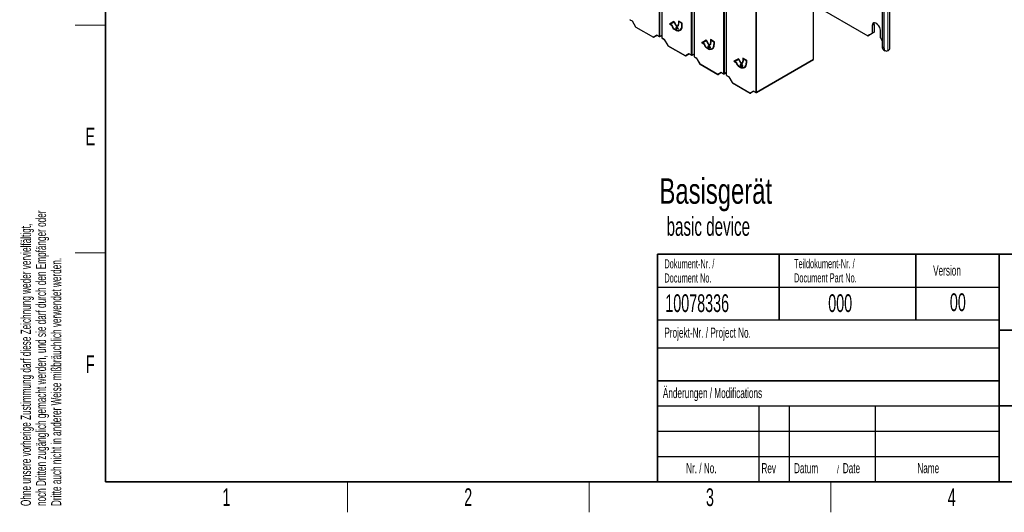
# Paper-space layout 'Blatt2' of a CAD drawing. Header units: millimetres. Extents: x 5 to 418, y 2 to 292.
# Tile 1 of 61: x 9 to 203, y 6 to 103. Entities that reach past the tile are written whole.
import ezdxf

# ---------------------------------------------------------------- set-up
doc = ezdxf.new("R2010")
doc.units = ezdxf.units.MM
doc.layers.add('SLD-0', color=7, linetype='Continuous')
doc.styles.add('SLDTEXTSTYLE0', font='TXT', dxfattribs={"width": 0.7})
doc.styles.add('SLDTEXTSTYLE1', font='TXT', dxfattribs={"width": 0.605})

psp = doc.layouts.new('Blatt2')

# ---------------------------------------------------------------- linework, layer by layer
at = {"color": 7, "linetype": 'Continuous', "lineweight": 25}
for p, q in [((180.88, 97.7), (180.88, 220.18)), ((179.36, 113.08), (179.36, 97.95)), ((179.71, 112.88), (179.71, 97.75)), ((148.58, 109.64), (148.58, 92.39)), ((165.8, 95.5), (165.8, 109.05)), ((135.85, 107.84), (135.85, 99.74)), ((142.22, 108.08), (142.22, 96.07)), ((165.8, 106.29), (176.53, 100.1)), ((129.55, 103.3), (129.98, 103.06)), ((129.98, 103.06), (130.65, 101.89)), ((130.7, 101.85), (134.17, 99.84)), ((138.24, 102.94), (137.36, 102.43)), ((137.39, 102.45), (137.36, 102.43)), ((137.36, 102.43), (137.84, 102.15)), ((138.24, 102.94), (137.39, 102.45)), ((137.39, 102.45), (137.88, 102.17)), ((137.49, 102.42), (138.24, 102.85)), ((137.89, 102.19), (137.49, 102.42)), ((137.88, 102.17), (137.84, 102.15)), ((139.13, 101.41), (138.24, 102.94)), ((138.28, 102.88), (138.24, 102.85)), ((138.24, 102.85), (139, 101.55)), ((138.28, 102.88), (139.03, 101.57)), ((138.56, 101.35), (138.28, 101.51)), ((138.28, 101.45), (138.56, 101.29)), ((138.31, 101.47), (138.6, 101.31)), ((139, 101.55), (138.6, 101.78)), ((138.68, 101.71), (138.65, 101.69)), ((138.65, 101.69), (139.13, 101.41)), ((138.68, 101.71), (139.09, 101.47)), ((138.77, 101.37), (138.73, 101.35)), ((138.73, 101.35), (138.78, 101.35)), ((139, 102.09), (138.96, 102.06)), ((138.96, 102.06), (139, 102)), ((139, 102.09), (139.03, 102.02)), ((139.03, 101.57), (139, 101.55)), ((139.83, 102.64), (139.13, 103.04)), ((139.13, 103.04), (139.13, 102.43)), ((139.16, 103.02), (139.16, 102.45)), ((139.22, 102.97), (139.18, 102.95)), ((139.18, 102.4), (139.18, 102.95)), ((139.18, 102.95), (139.78, 102.6)), ((139.22, 102.97), (139.82, 102.63)), ((139.42, 101.26), (139.46, 101.28)), ((139.82, 102.63), (139.78, 102.6)), ((139.78, 102.6), (139.78, 102.05)), ((139.82, 102.63), (139.82, 102.07)), ((139.83, 102.02), (139.83, 102.64)), ((177.42, 102.14), (177.42, 100.61)), ((177.77, 102.34), (177.77, 100.81)), ((179.01, 99.69), (179.01, 101.22)), ((134.93, 100.2), (134.3, 99.84)), ((134.89, 100.22), (135.32, 99.98)), ((135.44, 99.98), (135.85, 100.21)), ((135.92, 99.63), (136.34, 99.39)), ((136.34, 99.39), (137.01, 98.22)), ((144.61, 99.27), (143.72, 98.76)), ((144.61, 99.27), (143.76, 98.78)), ((143.85, 98.74), (144.61, 99.18)), ((145.49, 97.74), (144.61, 99.27)), ((144.64, 99.2), (144.61, 99.18)), ((144.61, 99.18), (145.36, 97.87)), ((144.64, 99.2), (145.4, 97.89)), ((146.2, 98.96), (145.49, 99.37)), ((145.49, 99.37), (145.49, 98.76)), ((145.53, 99.35), (145.53, 98.78)), ((145.58, 99.3), (145.54, 99.28)), ((145.54, 98.73), (145.54, 99.28)), ((145.54, 99.28), (146.15, 98.93)), ((145.58, 99.3), (146.18, 98.95)), ((176.53, 100.1), (177.42, 100.61)), ((176.89, 100.3), (176.53, 100.1)), ((177.77, 100.81), (176.89, 100.3)), ((177.42, 100.61), (177.77, 100.81)), ((179.01, 99.69), (179.36, 99.08)), ((137.06, 98.17), (140.54, 96.17)), ((143.76, 98.78), (143.72, 98.76)), ((143.72, 98.76), (144.2, 98.48)), ((143.76, 98.78), (144.24, 98.5)), ((144.25, 98.51), (143.85, 98.74)), ((144.24, 98.5), (144.2, 98.48)), ((144.93, 97.68), (144.64, 97.84)), ((144.64, 97.78), (144.93, 97.61)), ((144.68, 97.8), (144.96, 97.63)), ((145.36, 97.87), (144.96, 98.1)), ((145.05, 98.03), (145.01, 98.01)), ((145.01, 98.01), (145.49, 97.74)), ((145.05, 98.03), (145.46, 97.8)), ((145.13, 97.7), (145.09, 97.68)), ((145.09, 97.68), (145.14, 97.68)), ((145.36, 98.41), (145.33, 98.39)), ((145.33, 98.39), (145.36, 98.33)), ((145.36, 98.41), (145.4, 98.35)), ((145.4, 97.89), (145.36, 97.87)), ((145.79, 97.59), (145.82, 97.61)), ((146.18, 98.95), (146.15, 98.93)), ((146.15, 98.93), (146.15, 98.38)), ((146.18, 98.95), (146.18, 98.4)), ((146.2, 98.35), (146.2, 98.96)), ((179.62, 97.38), (179.97, 97.18)), ((180.51, 97.19), (180.59, 97.24)), ((141.29, 96.53), (140.67, 96.17)), ((141.25, 96.55), (141.68, 96.3)), ((141.81, 96.3), (142.22, 96.54)), ((142.28, 95.96), (142.71, 95.71)), ((142.7, 95.71), (143.38, 94.55)), ((150.97, 95.59), (150.09, 95.08)), ((150.97, 95.59), (150.12, 95.1)), ((150.22, 95.07), (150.97, 95.51)), ((151.85, 94.06), (150.97, 95.59)), ((151.01, 95.53), (150.97, 95.51)), ((150.97, 95.51), (151.73, 94.2)), ((151.01, 95.53), (151.76, 94.22)), ((152.56, 95.29), (151.85, 95.7)), ((151.85, 95.7), (151.85, 95.08)), ((151.89, 95.68), (151.89, 95.1)), ((151.94, 95.62), (151.91, 95.6)), ((151.91, 95.05), (151.91, 95.6)), ((151.91, 95.6), (152.51, 95.26)), ((151.94, 95.62), (152.54, 95.28)), ((154.54, 88.95), (165.78, 95.44)), ((143.42, 94.5), (146.9, 92.49)), ((150.12, 95.1), (150.09, 95.08)), ((150.09, 95.08), (150.57, 94.81)), ((150.12, 95.1), (150.6, 94.83)), ((150.62, 94.84), (150.22, 95.07)), ((150.6, 94.83), (150.57, 94.81)), ((151.29, 94), (151.01, 94.16)), ((151.01, 94.1), (151.29, 93.94)), ((151.04, 94.12), (151.32, 93.96)), ((151.73, 94.2), (151.32, 94.43)), ((151.41, 94.36), (151.38, 94.34)), ((151.38, 94.34), (151.85, 94.06)), ((151.41, 94.36), (151.82, 94.12)), ((151.49, 94.03), (151.46, 94.01)), ((151.46, 94.01), (151.51, 94.01)), ((151.72, 94.74), (151.69, 94.72)), ((151.69, 94.72), (151.73, 94.65)), ((151.72, 94.74), (151.76, 94.68)), ((151.76, 94.22), (151.73, 94.2)), ((152.15, 93.92), (152.19, 93.94)), ((152.54, 95.28), (152.51, 95.26)), ((152.51, 95.26), (152.51, 94.71)), ((152.54, 95.28), (152.54, 94.73)), ((152.56, 94.68), (152.56, 95.29)), ((147.65, 92.85), (147.03, 92.49)), ((147.62, 92.88), (148.05, 92.63)), ((148.17, 92.63), (148.58, 92.87)), ((148.64, 92.28), (149.07, 92.04)), ((149.07, 92.04), (149.74, 90.87)), ((149.79, 90.83), (153.27, 88.82)), ((154.02, 89.18), (153.39, 88.82)), ((153.98, 89.2), (154.41, 88.95))]:
    psp.add_line(p, q, dxfattribs=at)
at = {"color": 7, "linetype": 'Continuous', "lineweight": 18}
for p, q in [((180.51, 219.66), (180.51, 97.19)), ((148.02, 92.69), (148.02, 109.32)), ((148.2, 109.42), (148.2, 92.68)), ((148.62, 109.66), (148.62, 92.34)), ((135.29, 100.03), (135.29, 107.56)), ((135.47, 107.65), (135.47, 100.03)), ((135.89, 107.86), (135.89, 99.69)), ((141.66, 96.36), (141.66, 107.87)), ((141.83, 107.89), (141.83, 96.36)), ((142.25, 108.11), (142.25, 96.01)), ((154.38, 89.01), (154.38, 108.27)), ((154.56, 108.27), (154.56, 89.01)), ((129.53, 103.36), (129.98, 103.1)), ((129.98, 103.1), (130.67, 101.91)), ((130.67, 101.91), (134.15, 99.9)), ((138.31, 101.47), (138.28, 101.45)), ((138.6, 101.31), (138.56, 101.29)), ((139.16, 102.45), (139.13, 102.43)), ((139.82, 102.07), (139.78, 102.05)), ((177.77, 102.34), (177.42, 102.14)), ((134.15, 99.9), (134.84, 100.3)), ((134.84, 100.3), (135.29, 100.03)), ((135.47, 100.03), (135.85, 100.26)), ((135.89, 99.69), (136.34, 99.43)), ((136.34, 99.43), (137.03, 98.23)), ((137.03, 98.23), (140.51, 96.22)), ((144.68, 97.8), (144.64, 97.78)), ((144.96, 97.63), (144.93, 97.61)), ((145.53, 98.78), (145.49, 98.76)), ((146.18, 98.4), (146.15, 98.38)), ((179.36, 97.95), (179.71, 97.75)), ((140.51, 96.22), (141.2, 96.62)), ((141.2, 96.62), (141.66, 96.36)), ((141.83, 96.36), (142.22, 96.58)), ((142.25, 96.01), (142.71, 95.75)), ((142.71, 95.75), (143.4, 94.56)), ((154.56, 89.01), (165.8, 95.5)), ((143.4, 94.56), (146.88, 92.55)), ((151.04, 94.12), (151.01, 94.1)), ((151.32, 93.96), (151.29, 93.94)), ((151.89, 95.1), (151.85, 95.08)), ((152.54, 94.73), (152.51, 94.71)), ((146.88, 92.55), (147.57, 92.95)), ((147.57, 92.95), (148.02, 92.69)), ((148.2, 92.68), (148.58, 92.91)), ((148.62, 92.34), (149.07, 92.08)), ((149.07, 92.08), (149.76, 90.88)), ((149.76, 90.88), (153.24, 88.88)), ((153.24, 88.88), (153.93, 89.27)), ((153.93, 89.27), (154.38, 89.01))]:
    psp.add_line(p, q, dxfattribs=at)
at = {"color": 7, "linetype": 'Continuous', "lineweight": 25, "flags": 128}
for points in [[(179.01, 101.22), (178.98, 101.5), (178.88, 101.79), (178.73, 102.07), (178.54, 102.32), (178.33, 102.52), (178.1, 102.65), (177.88, 102.71), (177.69, 102.67), (177.54, 102.56), (177.45, 102.38), (177.42, 102.14)], [(177.77, 102.34), (177.8, 102.58), (177.86, 102.71)], [(179.71, 97.75), (179.73, 97.57), (179.77, 97.42), (179.85, 97.29), (179.94, 97.2), (180.06, 97.14), (180.2, 97.12), (180.35, 97.14), (180.51, 97.19)]]:
    psp.add_lwpolyline(points, dxfattribs=at)
at = {"color": 7, "linetype": 'Continuous', "lineweight": 18}
for centre, radius, start, end in [((144.88, 77.28), 28.43, 119.9888, 120.0351), ((130.73, 101.9), 0.0628, 174.3177, 234.3701), ((134.25, 99.95), 0.115, 204.6715, 294.7694), ((134.21, 99.89), 0.0628, 174.3177, 234.3701), ((135.38, 100.2), 0.193, 242.6565, 296.7662), ((135.36, 100.03), 0.0628, 174.3177, 234.3701), ((135.41, 100.02), 0.0595, 305.5752, 7.7049), ((135.92, 99.74), 0.0617, 185.0787, 246.2415), ((135.95, 99.68), 0.0628, 174.3177, 234.3701), ((151.24, 73.61), 28.43, 119.9888, 120.0351), ((137.1, 98.23), 0.0628, 174.3177, 234.3701), ((140.62, 96.27), 0.115, 204.6715, 294.7694), ((140.58, 96.22), 0.0628, 174.3177, 234.3701), ((141.74, 96.53), 0.193, 242.6565, 296.7662), ((141.72, 96.35), 0.0628, 174.3177, 234.3701), ((141.77, 96.35), 0.0595, 305.5752, 7.7049), ((142.28, 96.07), 0.0617, 185.0787, 246.2415), ((142.32, 96.01), 0.0628, 174.3177, 234.3701), ((157.61, 69.94), 28.43, 119.9888, 120.0351), ((143.46, 94.55), 0.0628, 174.3177, 234.3701), ((146.98, 92.6), 0.115, 204.6715, 294.7694), ((146.94, 92.54), 0.0628, 174.3177, 234.3701), ((148.11, 92.86), 0.193, 242.6565, 296.7662), ((148.08, 92.68), 0.0628, 174.3177, 234.3701), ((148.14, 92.68), 0.0595, 305.5752, 7.7049), ((148.64, 92.4), 0.0617, 185.0787, 246.2415), ((148.68, 92.33), 0.0628, 174.3177, 234.3701), ((163.97, 66.26), 28.43, 119.9888, 120.0351), ((149.82, 90.88), 0.0628, 174.3177, 234.3701), ((153.34, 88.92), 0.115, 204.6715, 294.7694), ((153.3, 88.87), 0.0628, 174.3177, 234.3701), ((154.47, 89.18), 0.193, 242.6565, 296.7662), ((154.45, 89.01), 0.0628, 174.3177, 234.3701), ((154.5, 89), 0.0595, 305.5752, 7.7049)]:
    psp.add_arc(centre, radius, start, end, dxfattribs=at)
at = {"color": 7, "linetype": 'Continuous', "lineweight": 25}
for centre, radius, start, end in [((130.76, 101.96), 0.125, 210, 240.0027), ((138.81, 102.27), 0.974, 186.8334, 237.1491), ((138.84, 102.29), 0.974, 186.8334, 237.1491), ((138.73, 102.22), 0.845, 182.6055, 237.3945), ((139.04, 101.93), 0.753, 230.7967, 9.214), ((139.06, 101.9), 0.786, 230.7967, 9.214), ((139.43, 101.81), 0.835, 182.1237, 213.0088), ((139.12, 102.04), 0.905, 234.3824, 294.3071), ((139.42, 101.82), 0.788, 184.9133, 203.633), ((139.43, 101.8), 0.787, 188.133, 214.2787), ((138.73, 102.39), 0.402, 305.698, 5.6204), ((138.76, 102.41), 0.402, 305.698, 5.6204), ((138.74, 102.36), 0.44, 305.698, 5.6204), ((139, 101.97), 0.827, 304.0564, 7.2558), ((134.24, 99.95), 0.125, 240.0027, 300.0054), ((135.38, 100.08), 0.125, 240.0027, 299.9975), ((135.98, 99.74), 0.125, 180, 240.0027), ((137.12, 98.28), 0.125, 210, 240.0027), ((145.17, 98.6), 0.974, 186.8334, 237.1491), ((145.21, 98.62), 0.974, 186.8334, 237.1491), ((145.1, 98.55), 0.845, 182.6055, 237.3945), ((145.4, 98.26), 0.753, 230.7967, 9.214), ((145.42, 98.22), 0.786, 230.7967, 9.214), ((145.79, 98.13), 0.835, 182.1237, 213.0088), ((145.49, 98.37), 0.905, 234.3824, 294.3071), ((145.78, 98.15), 0.788, 184.9133, 203.6339), ((145.79, 98.12), 0.787, 188.133, 214.2787), ((145.09, 98.72), 0.402, 305.698, 5.6204), ((145.13, 98.74), 0.402, 305.698, 5.6204), ((145.11, 98.68), 0.44, 305.698, 5.6204), ((145.36, 98.3), 0.827, 304.0564, 7.2558), ((179.98, 97.89), 0.623, 174.0618, 234.626), ((180.3, 97.74), 0.575, 300.4693, 356.1103), ((140.6, 96.27), 0.125, 240.0027, 300.0054), ((141.74, 96.41), 0.125, 240.0027, 299.9975), ((142.34, 96.07), 0.125, 180, 240.0027), ((143.49, 94.61), 0.125, 210, 240.0027), ((151.53, 94.92), 0.974, 186.8334, 237.1491), ((151.57, 94.94), 0.974, 186.8334, 237.1491), ((151.46, 94.88), 0.845, 182.6055, 237.3945), ((151.77, 94.59), 0.753, 230.7967, 9.214), ((151.79, 94.55), 0.786, 230.7967, 9.214), ((152.16, 94.46), 0.835, 182.1237, 213.0088), ((151.85, 94.7), 0.905, 234.3824, 294.3071), ((152.15, 94.48), 0.788, 184.9133, 203.6339), ((152.16, 94.45), 0.787, 188.133, 214.2787), ((151.45, 95.04), 0.402, 305.698, 5.6204), ((151.49, 95.06), 0.402, 305.698, 5.6204), ((151.47, 95.01), 0.44, 305.698, 5.6204), ((151.72, 94.62), 0.827, 304.0564, 7.2558), ((146.97, 92.6), 0.125, 240.0027, 300.0054), ((148.11, 92.74), 0.125, 240.0027, 299.9975), ((148.71, 92.39), 0.125, 180, 240.0027), ((149.85, 90.93), 0.125, 210, 240.0027), ((153.33, 88.93), 0.125, 240.0027, 300.0054), ((154.47, 89.06), 0.125, 240.0027, 299.9975)]:
    psp.add_arc(centre, radius, start, end, dxfattribs=at)
for centre, major_axis, ratio, start_param, end_param in [((130.07, 103.15), (0.0912, 0.0912), 0.317888, 2.441094, 3.056612), ((134.93, 100.35), (0, 0.133), 0.717434, 1.963397, 2.748877), ((136.43, 99.48), (0.0912, 0.0912), 0.317888, 2.441094, 3.056612), ((141.29, 96.67), (0, 0.133), 0.717434, 1.963397, 2.748877), ((142.8, 95.8), (0.0912, 0.0912), 0.317888, 2.441094, 3.056612), ((165.71, 95.55), (-0.062, 0.108), 0.577557, 3.141594, 3.927224), ((147.65, 93), (0, 0.133), 0.717434, 1.963397, 2.748877), ((149.16, 92.13), (0.0912, 0.0912), 0.317888, 2.441094, 3.056612), ((154.02, 89.32), (0, 0.133), 0.717434, 1.963397, 2.748877)]:
    psp.add_ellipse(centre, major_axis=major_axis, ratio=ratio, start_param=start_param, end_param=end_param, dxfattribs=at)
at = {"layer": 'SLD-0', "lineweight": 35}
for p, q in [((26, 282.5), (26, 12)), ((135, 57), (408, 57)), ((135, 57), (135, 12)), ((159, 57), (159, 44)), ((186, 57), (186, 44)), ((202.5, 57), (202.5, 12)), ((202.5, 42), (259, 42)), ((135, 32), (202.5, 32)), ((202.5, 27), (259, 27)), ((26, 12), (408, 12)), ((135, 12), (408, 12))]:
    psp.add_line(p, q, dxfattribs=at)
at = {"layer": 'SLD-0', "lineweight": 18}
for p, q in [((20, 102.25), (26, 102.25)), ((20, 57.25), (26, 57.25)), ((73.75, 6), (73.75, 12)), ((121.5, 6), (121.5, 12)), ((169.25, 6), (169.25, 12))]:
    psp.add_line(p, q, dxfattribs=at)
at = {"layer": 'SLD-0'}
for p, q in [((135, 50.5), (202.5, 50.5)), ((135, 38.5), (202.5, 38.5)), ((135, 27), (202.5, 27)), ((155, 27), (155, 12)), ((161, 27), (161, 12)), ((178, 27), (178, 12)), ((135, 22), (202.5, 22)), ((135, 17), (202.5, 17))]:
    psp.add_line(p, q, dxfattribs=at)
at = {"layer": 'SLD-0', "lineweight": 25}
psp.add_line((135, 44), (202.5, 44), dxfattribs=at)

# ---------------------------------------------------------------- texts
at = {"layer": 'SLD-0', "char_height": 2, "attachment_point": 1, "rotation": 90, "style": 'SLDTEXTSTYLE1'}
for s, insert in [('noch Dritten zugänglich gemacht werden, und sie darf durch den Empfänger oder', (12.23, 7.24)), ('Ohne unsere vorherige Zustimmung darf diese Zeichnung weder vervielfältigt,', (9.23, 7.24)), ('Dritte auch nicht in anderer Weise mißbräuchlich verwendet werden.', (15.23, 7.24))]:
    psp.add_mtext(s, dxfattribs=dict(at, insert=insert))
at = {"layer": 'SLD-0', "style": 'SLDTEXTSTYLE1'}
for s, insert, char_height, attachment_point in [('E', (22.98, 82), 3.5, 2), ('Dokument-Nr. /', (136.35, 55.99), 1.8, 1), ('Teildokument-Nr. /', (161.96, 56.01), 1.8, 1), ('Version', (189.43, 54.76), 2, 1), ('Document No.', (136.35, 53.19), 1.8, 1), ('Document Part No.', (161.96, 53.21), 1.8, 1), ('10078336', (136.53, 49.06), 3.5, 1), ('000', (168.71, 49.06), 3.5, 1), ('00', (194.31, 49.25), 3.5, 2), ('Projekt-Nr. / Project No.', (136.35, 42.48), 2, 1), ('F', (22.95, 37), 3.5, 2), ('Änderungen / Modifications', (136.05, 30.56), 2, 1), ('Nr. / No.', (140.64, 15.72), 2, 1), ('Rev', (155.52, 15.72), 2, 1), ('Datum', (161.95, 15.72), 2, 1), ('Date', (171.59, 15.72), 2, 1), ('Name', (186.31, 15.73), 2, 1), ('/', (170.43, 15.22), 1.5, 1), ('1', (49.85, 10.74), 3.5, 2), ('2', (97.6, 10.74), 3.5, 2), ('3', (145.35, 10.74), 3.5, 2), ('4', (193.1, 10.74), 3.5, 2)]:
    psp.add_mtext(s, dxfattribs=dict(at, insert=insert, char_height=char_height, attachment_point=attachment_point))
at = {"layer": 'SLD-0', "color": 7, "attachment_point": 1}
for s, insert, char_height, style in [('Basisgerät', (135.39, 71.98), 5.027, 'SLDTEXTSTYLE0'), ('basic device', (136.78, 64.32), 3.7042, 'SLDTEXTSTYLE1')]:
    psp.add_mtext(s, dxfattribs=dict(at, insert=insert, char_height=char_height, style=style))

doc.saveas('drawing.dxf')
